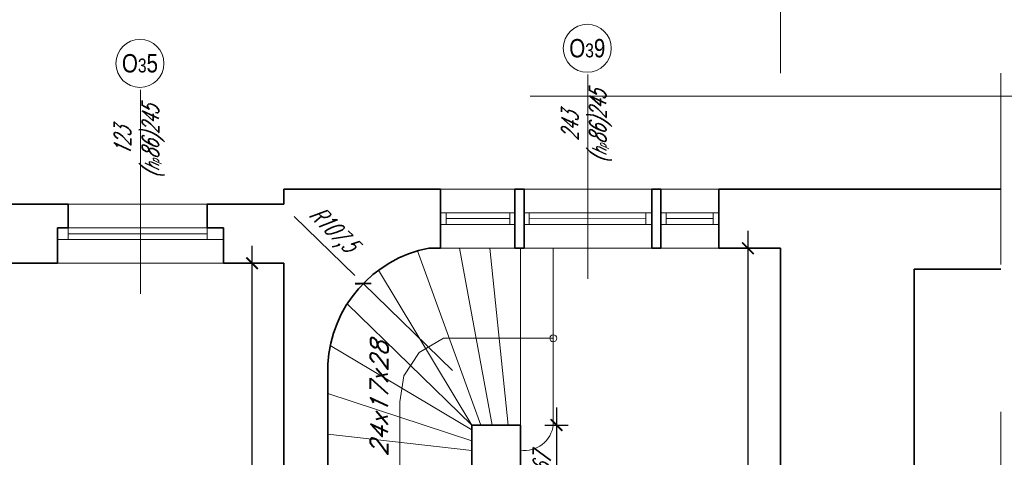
# Model space of a CAD drawing. Header units: millimetres. Extents: x 402 to 79005, y -7782 to 89952.
# Tile 136 of 256: x 27015 to 27864, y 24754 to 25132. Entities that reach past the tile are written whole.
import ezdxf

# ---------------------------------------------------------------- set-up
doc = ezdxf.new("R2010")
doc.units = ezdxf.units.MM
doc.header["$LTSCALE"] = 10
doc.linetypes.add('DASHED', pattern=[19.05, 12.7, -6.35])
doc.layers.get('0').update_dxf_attribs({"lineweight": 0})
doc.layers.get('Defpoints').update_dxf_attribs({"color": 253})
for name, color, linetype, lineweight in [('01 parter - ściany', 253, 'Continuous', 35), ('03-01_okna', 253, 'Continuous', 15), ('03-02_schody', 253, 'Continuous', 5), ('04-1_widok', 253, 'Continuous', 5), ('05-01_wymiary', 253, 'Continuous', 5), ('05-03_opis', 253, 'Continuous', 5)]:
    doc.layers.add(name, color=color, linetype=linetype, lineweight=lineweight)
doc.styles.add('ariel', font='ARIAL.TTF', dxfattribs={"width": 0.8})
doc.styles.add('ariel_wym', font='simplex.shx', dxfattribs={"width": 0.65, "oblique": 25})
doc.dimstyles.new('ariel 50', dxfattribs={"dimtxt": 15, "dimasz": 10, "dimexe": 10, "dimexo": 0, "dimgap": 5, "dimtad": 1, "dimdec": 1, "dimrnd": 0.5, "dimtxsty": 'ariel_wym', "dimblk": 'ARCHTICK', "dimcen": 2.5, "dimdle": 15, "dimazin": 0, "dimtfac": 1, "dimtdec": 1, "dimtix": 1, "dimtmove": 0, "dimatfit": 3, "dimldrblk": 'DOT', "dimfxl": 0, "dimarcsym": 0})
doc.dimstyles.new('ariel 50 wnętrze', dxfattribs={"dimtxt": 15, "dimasz": 10, "dimexe": 10, "dimexo": 0, "dimgap": 5, "dimtad": 1, "dimdec": 1, "dimrnd": 0.5, "dimtxsty": 'ariel_wym', "dimblk": 'ARCHTICK', "dimcen": 2.5, "dimdle": 15, "dimazin": 0, "dimtfac": 1, "dimtdec": 1, "dimtix": 1, "dimtmove": 0, "dimatfit": 3, "dimldrblk": 'DOT', "dimfxl": 0, "dimarcsym": 0})

# ---------------------------------------------------------------- blocks, each defined once
blk = doc.blocks.new('_ArchTick')
at = {"color": 0, "linetype": 'ByBlock', "const_width": 0.15}
blk.add_lwpolyline([(-0.5, -0.5), (0.5, 0.5)], dxfattribs=at)
blk = doc.blocks.new('*D2226')
at = {"layer": '05-01_wymiary', "color": 0, "lineweight": -2}
for p, q in [((26997.4, 25262.34), (26997.4, 25312.34)), ((27048, 25262.34), (27048, 25312.34)), ((26982.4, 25302.34), (27063, 25302.34))]:
    blk.add_line(p, q, dxfattribs=at)
at = {"layer": 'Defpoints', "color": 0}
for p in [(27048, 25302.34), (26997.4, 24921.69), (27048, 24921.69)]:
    blk.add_point(p, dxfattribs=at)
at = {"layer": '05-01_wymiary', "color": 0, "lineweight": -2, "xscale": 10, "yscale": 10, "zscale": 10, "rotation": 180}
blk.add_blockref('_ArchTick', (26997.4, 25302.34), dxfattribs=at)
at = {"layer": '05-01_wymiary', "color": 0, "lineweight": -2, "xscale": 10, "yscale": 10, "zscale": 10}
blk.add_blockref('_ArchTick', (27048, 25302.34), dxfattribs=at)
at = {"layer": '05-01_wymiary', "color": 0, "insert": (27022.7, 25316.27), "char_height": 15, "attachment_point": 5, "style": 'ariel_wym'}
blk.add_mtext('50,5', dxfattribs=at)
blk = doc.blocks.new('_Dot')
at = {"color": 0, "linetype": 'ByBlock', "lineweight": -2}
blk.add_line((-0.5, 0), (-1, 0), dxfattribs=at)
at = {"color": 0, "linetype": 'ByBlock', "const_width": 0.5}
blk.add_lwpolyline([(-0.25, 0, 1), (0.25, 0, 1)], format="xyb", close=True, dxfattribs=at)
blk = doc.blocks.new('*D2227')
at = {"layer": '05-01_wymiary', "color": 0, "lineweight": -2}
for p, q in [((27048, 25262.34), (27048, 25312.34)), ((27191, 25262.34), (27191, 25312.34)), ((27033, 25302.34), (27206, 25302.34))]:
    blk.add_line(p, q, dxfattribs=at)
at = {"layer": 'Defpoints', "color": 0}
for p in [(27191, 25302.34), (27048, 24921.69), (27191, 24921.69)]:
    blk.add_point(p, dxfattribs=at)
at = {"layer": '05-01_wymiary', "color": 0, "lineweight": -2, "xscale": 10, "yscale": 10, "zscale": 10, "rotation": 180}
blk.add_blockref('_ArchTick', (27048, 25302.34), dxfattribs=at)
at = {"layer": '05-01_wymiary', "color": 0, "lineweight": -2, "xscale": 10, "yscale": 10, "zscale": 10}
blk.add_blockref('_ArchTick', (27191, 25302.34), dxfattribs=at)
at = {"layer": '05-01_wymiary', "color": 0, "insert": (27119.5, 25314.84), "char_height": 15, "attachment_point": 5, "style": 'ariel_wym'}
blk.add_mtext('143', dxfattribs=at)
blk = doc.blocks.new('*D2228')
at = {"layer": '05-01_wymiary', "color": 0, "lineweight": -2}
for p, q in [((27191, 25262.34), (27191, 25312.34)), ((27378, 25262.34), (27378, 25312.34)), ((27176, 25302.34), (27393, 25302.34))]:
    blk.add_line(p, q, dxfattribs=at)
at = {"layer": 'Defpoints', "color": 0}
for p in [(27378, 25302.34), (27378, 24934.69), (27191, 24921.69)]:
    blk.add_point(p, dxfattribs=at)
at = {"layer": '05-01_wymiary', "color": 0, "lineweight": -2, "xscale": 10, "yscale": 10, "zscale": 10, "rotation": 180}
blk.add_blockref('_ArchTick', (27191, 25302.34), dxfattribs=at)
at = {"layer": '05-01_wymiary', "color": 0, "lineweight": -2, "xscale": 10, "yscale": 10, "zscale": 10}
blk.add_blockref('_ArchTick', (27378, 25302.34), dxfattribs=at)
at = {"layer": '05-01_wymiary', "color": 0, "insert": (27284.5, 25314.84), "char_height": 15, "attachment_point": 5, "style": 'ariel_wym'}
blk.add_mtext('187', dxfattribs=at)
blk = doc.blocks.new('*D2229')
at = {"layer": '05-01_wymiary', "color": 0, "lineweight": -2}
for p, q in [((27378, 25262.34), (27378, 25312.34)), ((27618, 25262.34), (27618, 25312.34)), ((27363, 25302.34), (27633, 25302.34))]:
    blk.add_line(p, q, dxfattribs=at)
at = {"layer": 'Defpoints', "color": 0}
for p in [(27618, 25302.34), (27378, 24934.69), (27618, 24934.69)]:
    blk.add_point(p, dxfattribs=at)
at = {"layer": '05-01_wymiary', "color": 0, "lineweight": -2, "xscale": 10, "yscale": 10, "zscale": 10, "rotation": 180}
blk.add_blockref('_ArchTick', (27378, 25302.34), dxfattribs=at)
at = {"layer": '05-01_wymiary', "color": 0, "lineweight": -2, "xscale": 10, "yscale": 10, "zscale": 10}
blk.add_blockref('_ArchTick', (27618, 25302.34), dxfattribs=at)
at = {"layer": '05-01_wymiary', "color": 0, "insert": (27498, 25314.84), "char_height": 15, "attachment_point": 5, "style": 'ariel_wym'}
blk.add_mtext('240', dxfattribs=at)
blk = doc.blocks.new('*D2230')
at = {"layer": '05-01_wymiary', "color": 0, "lineweight": -2}
for p, q in [((27618, 25262.34), (27618, 25312.34)), ((27671, 25262.34), (27671, 25312.34)), ((27603, 25302.34), (27686, 25302.34))]:
    blk.add_line(p, q, dxfattribs=at)
at = {"layer": 'Defpoints', "color": 0}
for p in [(27671, 25302.34), (27618, 24934.69), (27671, 24934.69)]:
    blk.add_point(p, dxfattribs=at)
at = {"layer": '05-01_wymiary', "color": 0, "lineweight": -2, "xscale": 10, "yscale": 10, "zscale": 10, "rotation": 180}
blk.add_blockref('_ArchTick', (27618, 25302.34), dxfattribs=at)
at = {"layer": '05-01_wymiary', "color": 0, "lineweight": -2, "xscale": 10, "yscale": 10, "zscale": 10}
blk.add_blockref('_ArchTick', (27671, 25302.34), dxfattribs=at)
at = {"layer": '05-01_wymiary', "color": 0, "insert": (27644.5, 25314.84), "char_height": 15, "attachment_point": 5, "style": 'ariel_wym'}
blk.add_mtext('53', dxfattribs=at)
blk = doc.blocks.new('*D2258')
at = {"layer": '05-01_wymiary', "color": 0, "lineweight": -2}
for p, q in [((26820, 25312.34), (26820, 25362.34)), ((27243, 25312.34), (27243, 25362.34)), ((26805, 25352.34), (27258, 25352.34))]:
    blk.add_line(p, q, dxfattribs=at)
at = {"layer": 'Defpoints', "color": 0}
for p in [(27243, 25352.34), (26820, 24921.69), (27243, 24921.69)]:
    blk.add_point(p, dxfattribs=at)
at = {"layer": '05-01_wymiary', "color": 0, "lineweight": -2, "xscale": 10, "yscale": 10, "zscale": 10, "rotation": 180}
blk.add_blockref('_ArchTick', (26820, 25352.34), dxfattribs=at)
at = {"layer": '05-01_wymiary', "color": 0, "lineweight": -2, "xscale": 10, "yscale": 10, "zscale": 10}
blk.add_blockref('_ArchTick', (27243, 25352.34), dxfattribs=at)
at = {"layer": '05-01_wymiary', "color": 0, "insert": (27031.5, 25364.84), "char_height": 15, "attachment_point": 5, "style": 'ariel_wym'}
blk.add_mtext('423', dxfattribs=at)
blk = doc.blocks.new('*D2259')
at = {"layer": '05-01_wymiary', "color": 0, "lineweight": -2}
for p, q in [((27243, 25312.34), (27243, 25362.34)), ((27297.66, 25312.34), (27297.66, 25362.34)), ((27228, 25352.34), (27312.66, 25352.34))]:
    blk.add_line(p, q, dxfattribs=at)
at = {"layer": 'Defpoints', "color": 0}
for p in [(27297.66, 25352.34), (27243, 24921.69), (27297.66, 24886.89)]:
    blk.add_point(p, dxfattribs=at)
at = {"layer": '05-01_wymiary', "color": 0, "lineweight": -2, "xscale": 10, "yscale": 10, "zscale": 10, "rotation": 180}
blk.add_blockref('_ArchTick', (27243, 25352.34), dxfattribs=at)
at = {"layer": '05-01_wymiary', "color": 0, "lineweight": -2, "xscale": 10, "yscale": 10, "zscale": 10}
blk.add_blockref('_ArchTick', (27297.66, 25352.34), dxfattribs=at)
at = {"layer": '05-01_wymiary', "color": 0, "insert": (27270.33, 25366.27), "char_height": 15, "attachment_point": 5, "style": 'ariel_wym'}
blk.add_mtext('54,5', dxfattribs=at)
blk = doc.blocks.new('*D2260')
at = {"layer": '05-01_wymiary', "color": 0, "lineweight": -2}
for p, q in [((27281.57, 25312.34), (27281.57, 25362.34)), ((27671, 25312.34), (27671, 25362.34)), ((27266.57, 25352.34), (27686, 25352.34))]:
    blk.add_line(p, q, dxfattribs=at)
at = {"layer": 'Defpoints', "color": 0}
for p in [(27671, 25352.34), (27671, 24934.69), (27281.57, 24841.58)]:
    blk.add_point(p, dxfattribs=at)
at = {"layer": '05-01_wymiary', "color": 0, "lineweight": -2, "xscale": 10, "yscale": 10, "zscale": 10, "rotation": 180}
blk.add_blockref('_ArchTick', (27281.57, 25352.34), dxfattribs=at)
at = {"layer": '05-01_wymiary', "color": 0, "lineweight": -2, "xscale": 10, "yscale": 10, "zscale": 10}
blk.add_blockref('_ArchTick', (27671, 25352.34), dxfattribs=at)
at = {"layer": '05-01_wymiary', "color": 0, "insert": (27476.28, 25366.27), "char_height": 15, "attachment_point": 5, "style": 'ariel_wym'}
blk.add_mtext('389,5', dxfattribs=at)
blk = doc.blocks.new('*D2261')
at = {"layer": '05-01_wymiary', "color": 0, "lineweight": -2}
for p, q in [((22892.03, 25362.34), (22892.03, 25412.34)), ((27671, 25362.34), (27671, 25412.34)), ((27686, 25402.34), (22877.03, 25402.34))]:
    blk.add_line(p, q, dxfattribs=at)
at = {"layer": 'Defpoints', "color": 0}
for p in [(22892.03, 25402.34), (22892.03, 24972.71), (27671, 24934.69)]:
    blk.add_point(p, dxfattribs=at)
at = {"layer": '05-01_wymiary', "color": 0, "lineweight": -2, "xscale": 10, "yscale": 10, "zscale": 10, "rotation": 180}
blk.add_blockref('_ArchTick', (22892.03, 25402.34), dxfattribs=at)
at = {"layer": '05-01_wymiary', "color": 0, "lineweight": -2, "xscale": 10, "yscale": 10, "zscale": 10}
blk.add_blockref('_ArchTick', (27671, 25402.34), dxfattribs=at)
at = {"layer": '05-01_wymiary', "color": 0, "insert": (25281.51, 25414.84), "char_height": 15, "attachment_point": 5, "style": 'ariel_wym'}
blk.add_mtext('4779', dxfattribs=at)
blk = doc.blocks.new('*D2262')
at = {"layer": '05-01_wymiary', "color": 0, "lineweight": -2}
for p, q in [((27215.65, 24269.69), (27215.65, 24936.69)), ((27243, 24921.69), (27205.65, 24921.69)), ((27243, 24284.69), (27205.65, 24284.69))]:
    blk.add_line(p, q, dxfattribs=at)
at = {"layer": 'Defpoints', "color": 0}
for p in [(27215.65, 24921.69), (27243, 24921.69), (27243, 24284.69)]:
    blk.add_point(p, dxfattribs=at)
at = {"layer": '05-01_wymiary', "color": 0, "lineweight": -2, "xscale": 10, "yscale": 10, "zscale": 10}
for p, rotation in [((27215.65, 24921.69), 90), ((27215.65, 24284.69), 270)]:
    blk.add_blockref('_ArchTick', p, dxfattribs=dict(at, rotation=rotation))
at = {"layer": '05-01_wymiary', "color": 0, "insert": (27203.15, 24603.19), "char_height": 15, "attachment_point": 5, "rotation": 90, "style": 'ariel_wym'}
blk.add_mtext('637', dxfattribs=at)
blk = doc.blocks.new('*D2285')
at = {"layer": '05-01_wymiary', "color": 0, "lineweight": -2}
for p, q in [((27477.96, 24797.19), (27477.96, 24700.19)), ((27467.96, 24782.19), (27487.96, 24782.19)), ((27467.96, 24715.19), (27487.96, 24715.19))]:
    blk.add_line(p, q, dxfattribs=at)
at = {"layer": 'Defpoints', "color": 0}
for p in [(27447, 24782.19), (27447, 24715.19), (27477.96, 24715.19)]:
    blk.add_point(p, dxfattribs=at)
at = {"layer": '05-01_wymiary', "color": 0, "lineweight": -2, "xscale": 10, "yscale": 10, "zscale": 10}
for p, rotation in [((27477.96, 24782.19), 90), ((27477.96, 24715.19), 270)]:
    blk.add_blockref('_ArchTick', p, dxfattribs=dict(at, rotation=rotation))
at = {"layer": '05-01_wymiary', "color": 0, "insert": (27465.46, 24748.69), "char_height": 15, "attachment_point": 5, "rotation": 90, "style": 'ariel_wym'}
blk.add_mtext('67', dxfattribs=at)
blk = doc.blocks.new('*D2417')
at = {"layer": '05-01_wymiary', "color": 0, "lineweight": -2}
for p, q in [((27642.93, 24949.69), (27642.93, 24269.69)), ((27652.93, 24934.69), (27632.93, 24934.69)), ((27652.93, 24284.69), (27632.93, 24284.69))]:
    blk.add_line(p, q, dxfattribs=at)
at = {"layer": 'Defpoints', "color": 0}
for p in [(27671, 24934.69), (27642.93, 24284.69), (27671, 24284.69)]:
    blk.add_point(p, dxfattribs=at)
at = {"layer": '05-01_wymiary', "color": 0, "lineweight": -2, "xscale": 10, "yscale": 10, "zscale": 10}
for p, rotation in [((27642.93, 24934.69), 90), ((27642.93, 24284.69), 270)]:
    blk.add_blockref('_ArchTick', p, dxfattribs=dict(at, rotation=rotation))
at = {"layer": '05-01_wymiary', "color": 0, "insert": (27630.43, 24609.69), "char_height": 15, "attachment_point": 5, "rotation": 90, "style": 'ariel_wym'}
blk.add_mtext('650', dxfattribs=at)
blk = doc.blocks.new('*D1866')
at = {"layer": '05-01_wymiary', "color": 0, "lineweight": -2}
for p, q in [((27251.9, 24962.04), (27304.16, 24911.13)), ((27388.27, 24829.2), (27311.33, 24904.15))]:
    blk.add_line(p, q, dxfattribs=at)
at = {"layer": 'Defpoints', "color": 0}
for p in [(27311.33, 24904.15), (27388.27, 24829.2)]:
    blk.add_point(p, dxfattribs=at)
at = {"layer": '05-01_wymiary', "color": 0, "lineweight": -2, "xscale": 10, "yscale": 10, "zscale": 10, "rotation": 315.753911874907}
blk.add_blockref('_ArchTick', (27311.33, 24904.15), dxfattribs=at)
at = {"layer": '05-01_wymiary', "color": 0, "insert": (27284.17, 24950.05), "char_height": 15, "attachment_point": 5, "rotation": 315.75391, "style": 'ariel_wym'}
blk.add_mtext('R107,5', dxfattribs=at)

msp = doc.modelspace()

# ---------------------------------------------------------------- linework, layer by layer
at = {"layer": '01 parter - ściany'}
for p, q in [((27243, 24972.69), (27243, 24985.69)), ((27243, 24985.69), (27378, 24985.69)), ((27378, 24934.69), (27378, 24985.69)), ((27442, 24934.69), (27442, 24985.69)), ((27442, 24985.69), (27450, 24985.69)), ((27450, 24934.69), (27450, 24985.69)), ((27560, 24934.69), (27560, 24985.69)), ((27560, 24985.69), (27568, 24985.69)), ((27568, 24934.69), (27568, 24985.69)), ((27618, 24934.69), (27618, 24985.69)), ((27618, 24985.69), (27860.9, 24985.69)), ((27048, 24972.69), (26997.4, 24972.69)), ((27191, 24972.69), (27243, 24972.69)), ((27618, 24965.19), (27618, 24955.19)), ((27048, 24952.19), (27048, 24921.69)), ((27191, 24952.19), (27191, 24921.69)), ((27368, 24934.69), (27378, 24934.69)), ((27442, 24934.69), (27450, 24934.69)), ((27560, 24934.69), (27568, 24934.69)), ((27618, 24934.69), (27671, 24934.69)), ((27671, 24284.69), (27671, 24934.69)), ((26997.4, 24921.69), (27048, 24921.69)), ((27191, 24921.69), (27243, 24921.69)), ((27243, 24921.69), (27243, 24284.69)), ((27786.17, 24414.69), (27786.17, 24916.69)), ((27786.17, 24916.69), (27860.9, 24916.69)), ((27281, 24834.69), (27281, 24344.74)), ((27404.98, 24715.19), (27404.98, 24782.19)), ((27447, 24782.19), (27404.98, 24782.19)), ((27447, 24782.19), (27447, 24715.19))]:
    msp.add_line(p, q, dxfattribs=at)
for points in [[(27048, 24952.19), (27057, 24952.19), (27057, 24972.69), (27048, 24972.69)], [(27191, 24952.19), (27177, 24952.19), (27177, 24972.69), (27191, 24972.69)]]:
    msp.add_lwpolyline(points, dxfattribs=at)
msp.add_arc((27388.27, 24829.2), 107.42, 100.88019, 177.07327, dxfattribs=at)
at = {"layer": '03-01_okna', "linetype": 'Continuous', "lineweight": 0}
for p, q in [((27378, 24985.69), (27442, 24985.69)), ((27450, 24985.69), (27560, 24985.69)), ((27568, 24985.69), (27618, 24985.69)), ((27048, 24972.69), (27191, 24972.69)), ((27388, 24965.19), (27378, 24965.19)), ((27382.86, 24965.19), (27382.86, 24955.19)), ((27442, 24965.19), (27388, 24965.19)), ((27437.71, 24965.19), (27437.71, 24955.19)), ((27458, 24965.19), (27450, 24965.19)), ((27454.55, 24965.19), (27454.55, 24955.19)), ((27468, 24965.19), (27458, 24965.19)), ((27528, 24965.19), (27468, 24965.19)), ((27538, 24965.19), (27528, 24965.19)), ((27548, 24965.19), (27538, 24965.19)), ((27560, 24965.19), (27548, 24965.19)), ((27554.88, 24965.05), (27554.88, 24955.05)), ((27560, 24965.19), (27560, 24955.19)), ((27568, 24965.19), (27568, 24955.19)), ((27608, 24965.19), (27568, 24965.19)), ((27572.49, 24965.19), (27572.49, 24955.19)), ((27618, 24965.19), (27608, 24965.19)), ((27613.01, 24965.19), (27613.01, 24955.19)), ((27378, 24955.19), (27388, 24955.19)), ((27437.71, 24960.19), (27382.86, 24960.19)), ((27442, 24955.19), (27388, 24955.19)), ((27450, 24955.19), (27458, 24955.19)), ((27554.88, 24960.05), (27454.55, 24960.19)), ((27458, 24955.19), (27468, 24955.19)), ((27528, 24955.19), (27468, 24955.19)), ((27528, 24955.19), (27538, 24955.19)), ((27538, 24955.19), (27548, 24955.19)), ((27560, 24955.19), (27548, 24955.19)), ((27608, 24955.19), (27568, 24955.19)), ((27613.01, 24960.19), (27572.49, 24960.19)), ((27608, 24955.19), (27618, 24955.19)), ((27048, 24952.19), (27191, 24952.19)), ((27057, 24942.19), (27057, 24952.19)), ((27057, 24947.19), (27177, 24947.19)), ((27177, 24942.19), (27177, 24952.19)), ((27048, 24942.19), (27191, 24942.19)), ((27048, 24942.19), (27057, 24942.19)), ((27191, 24942.19), (27177, 24942.19))]:
    msp.add_line(p, q, dxfattribs=at)
at = {"layer": '03-02_schody'}
for p, q in [((27412.89, 24782.19), (27358.25, 24932.34)), ((27394.48, 24934.69), (27422.43, 24782.19)), ((27436.21, 24782.19), (27420.59, 24934.69)), ((27447, 24782.19), (27447, 24934.69)), ((27475.21, 24934.69), (27475.21, 24782.19)), ((27404.98, 24782.19), (27324.59, 24915.7)), ((27404.98, 24782.19), (27297.61, 24886.81)), ((27359.62, 24844.62), (27380.68, 24856.98)), ((27380.68, 24856.98), (27475.21, 24856.98)), ((27404.98, 24778.04), (27283.05, 24850.79)), ((27346.41, 24824.74), (27359.62, 24844.62)), ((27342.99, 24802.33), (27346.41, 24824.74)), ((27404.98, 24768.57), (27281, 24809.3)), ((27342.99, 24782.19), (27342.99, 24802.33)), ((27342.99, 24723.32), (27342.99, 24782.19)), ((27404.98, 24760.13), (27281, 24774.26))]:
    msp.add_line(p, q, dxfattribs=at)
msp.add_circle((27475.21, 24856.98), 3, dxfattribs=at)
msp.add_arc((27450.47, 24785.2), 24.92, 261.991, 353.06738, dxfattribs=at)
at = {"layer": '04-1_widok'}
for p, q in [((27618, 24934.69), (27378, 24934.69)), ((27048, 24921.69), (27191, 24921.69))]:
    msp.add_line(p, q, dxfattribs=at)
at = {"layer": '05-01_wymiary'}
msp.add_line((27671, 25412.34), (27671, 25085.69), dxfattribs=at)
at = {"layer": '05-03_opis', "lineweight": 0}
for p, q in [((27505, 24908.3), (27505, 25084.32)), ((27119.5, 24895.3), (27119.5, 25071.32))]:
    msp.add_line(p, q, dxfattribs=at)
at = {"layer": '05-03_opis', "linetype": 'DASHED', "ltscale": 2}
msp.add_line((27860.9, 21110.69), (27860.9, 25085.69), dxfattribs=at)
at = {"layer": '05-03_opis'}
msp.add_line((27455.31, 25065.64), (27911.28, 25065.64), dxfattribs=at)
at = {"layer": '05-03_opis', "lineweight": 0}
for centre in [(27504.5, 25107.01), (27119, 25094.01)]:
    msp.add_circle(centre, 20.69, dxfattribs=at)

# ---------------------------------------------------------------- texts
at = {"layer": '05-03_opis', "lineweight": 0, "char_height": 15.84, "width": 75.1935, "attachment_point": 5, "style": 'ariel'}
for s, insert in [('O{\\H0.7576x;3}9', (27504.5, 25107.01)), ('O{\\H0.7576x;3}5', (27119, 25094.01))]:
    msp.add_mtext(s, dxfattribs=dict(at, insert=insert))
at = {"layer": '05-03_opis', "lineweight": 0, "attachment_point": 5, "rotation": 90, "style": 'ariel_wym'}
for s, insert, char_height, width in [('243\\P({\\H0.8333x;h\\H0.6x;p}86)245', (27503.93, 25039.44), 14.4, 62.6613), ('123\\P({\\H0.8333x;h\\H0.6x;p}86)245', (27118.43, 25026.44), 14.4, 62.6613), ('{\\W1;24x17x28}', (27325.15, 24804.57), 15, 55)]:
    msp.add_mtext(s, dxfattribs=dict(at, insert=insert, char_height=char_height, width=width))

# ---------------------------------------------------------------- dimensions: what is measured, and where the dimension line sits
at = {"layer": '05-01_wymiary'}
dim = msp.add_linear_dim(base=(22892.03, 25402.34), p1=(27671, 24934.69), p2=(22892.03, 24972.71), dimstyle='ariel 50', dxfattribs=at)
dim.commit()
dim.dimension.update_dxf_attribs({"geometry": '*D2261', "text_midpoint": (25281.51, 25414.84)})
for base, p1, p2, picture, middle in [((27243, 25352.34), (26820, 24921.69), (27243, 24921.69), '*D2258', (27031.5, 25364.84)), ((27297.66, 25352.34), (27243, 24921.69), (27297.66, 24886.89), '*D2259', (27270.33, 25366.27)), ((27671, 25352.34), (27281.57, 24841.58), (27671, 24934.69), '*D2260', (27476.28, 25366.27)), ((27048, 25302.34), (26997.4, 24921.69), (27048, 24921.69), '*D2226', (27022.7, 25316.27)), ((27191, 25302.34), (27048, 24921.69), (27191, 24921.69), '*D2227', (27119.5, 25314.84)), ((27378, 25302.34), (27191, 24921.69), (27378, 24934.69), '*D2228', (27284.5, 25314.84)), ((27618, 25302.34), (27378, 24934.69), (27618, 24934.69), '*D2229', (27498, 25314.84)), ((27671, 25302.34), (27618, 24934.69), (27671, 24934.69), '*D2230', (27644.5, 25314.84))]:
    dim = msp.add_linear_dim(base=base, p1=p1, p2=p2, dimstyle='ariel 50', override={"dimtmove": 1}, dxfattribs=at)
    dim.commit()
    dim.dimension.update_dxf_attribs({"geometry": picture, "text_midpoint": middle})
dim = msp.add_radius_dim(center=(27388.27, 24829.2), mpoint=(27311.33, 24904.15), dimstyle='ariel 50 wnętrze', dxfattribs=at)
dim.commit()
dim.dimension.update_dxf_attribs({"geometry": '*D1866', "text_midpoint": (27284.17, 24950.05)})
for base, p1, p2, dimstyle, picture, middle in [((27642.93, 24284.69), (27671, 24934.69), (27671, 24284.69), 'ariel 50 wnętrze', '*D2417', (27630.43, 24609.69)), ((27215.65, 24921.69), (27243, 24284.69), (27243, 24921.69), 'ariel 50', '*D2262', (27203.15, 24603.19)), ((27477.96, 24715.19), (27447, 24782.19), (27447, 24715.19), 'ariel 50 wnętrze', '*D2285', (27465.46, 24748.69))]:
    dim = msp.add_linear_dim(base=base, p1=p1, p2=p2, angle=90, dimstyle=dimstyle, dxfattribs=at)
    dim.commit()
    dim.dimension.update_dxf_attribs({"geometry": picture, "text_midpoint": middle})

doc.saveas('drawing.dxf')
